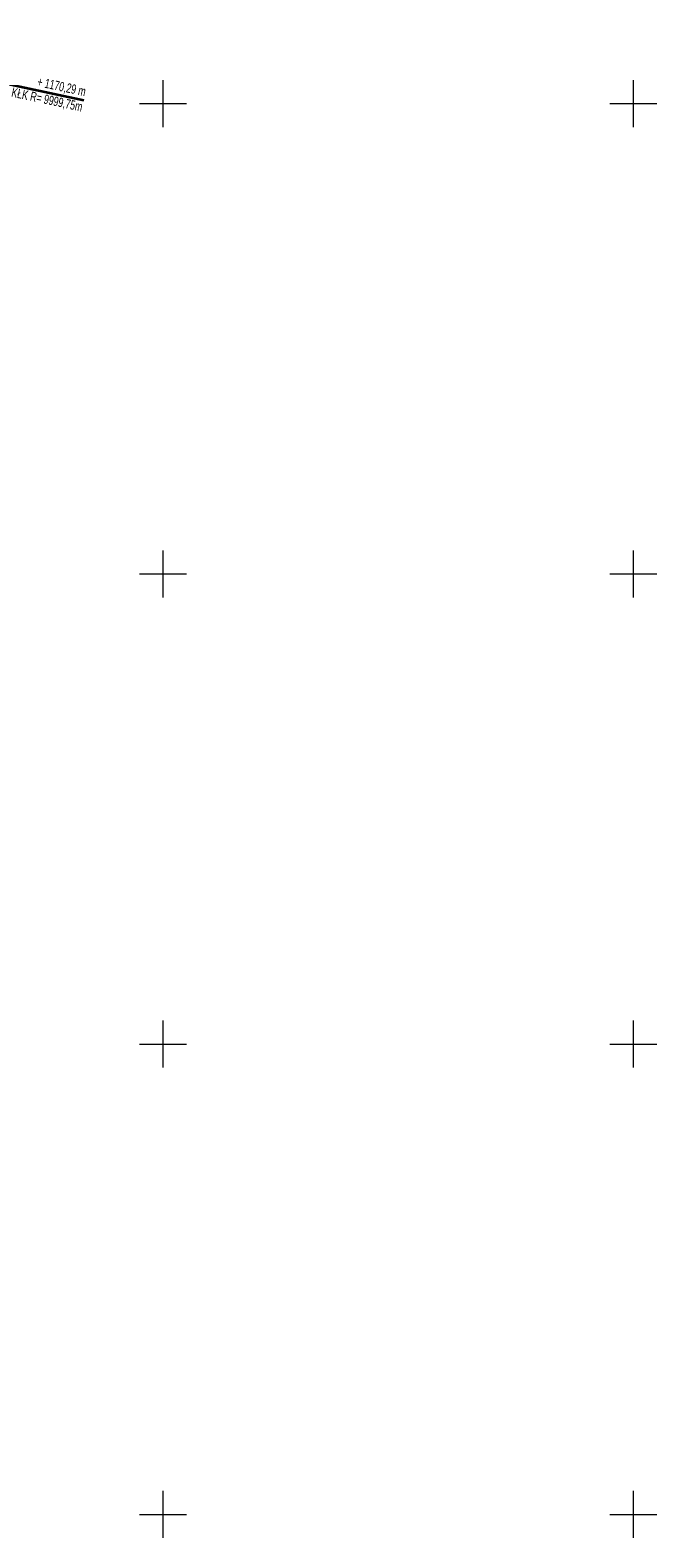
# Model space of a CAD drawing. Extents: x 6456700 to 6518119, y 5963420 to 5980059.
# Tile 106 of 256: x 6512155 to 6512221, y 5965397 to 5965557. Entities that reach past the tile are written whole.
import ezdxf

# ---------------------------------------------------------------- set-up
doc = ezdxf.new("R2010")
doc.units = 0
doc.header["$MEASUREMENT"] = 0
doc.layers.get('0').update_dxf_attribs({"color": 2, "linetype": 'CONTINUOUS', "lineweight": 5})
for name, color, linetype, lineweight in [('18mm Kreska ciągła', 7, 'CONTINUOUS', 18), ('35mm Ciągła', 7, 'CONTINUOUS', 35), ('9mm Kreska ciągła', 252, 'CONTINUOUS', 9), ('siatka_krzyrzy', 7, 'CONTINUOUS', 18)]:
    doc.layers.add(name, color=color, linetype=linetype, lineweight=lineweight)
doc.styles.add('Znaczniki', font='GOTHIC.TTF', dxfattribs={"width": 0.7})

# ---------------------------------------------------------------- blocks, each defined once
blk = doc.blocks.new('mdcp_nowa')
at = {"layer": 'siatka_krzyrzy', "linetype": 'Continuous', "lineweight": 18, "flags": 128}
for points in [[(6494900, 5981997.5), (6494900, 5982002.5)], [(6494950, 5981997.5), (6494950, 5982002.5)], [(6494897.5, 5982000), (6494902.5, 5982000)], [(6494947.5, 5982000), (6494952.5, 5982000)], [(6494900, 5981947.5), (6494900, 5981952.5)], [(6494950, 5981947.5), (6494950, 5981952.5)], [(6494897.5, 5981950), (6494902.5, 5981950)], [(6494947.5, 5981950), (6494952.5, 5981950)], [(6494900, 5981897.5), (6494900, 5981902.5)], [(6494950, 5981897.5), (6494950, 5981902.5)], [(6494897.5, 5981900), (6494902.5, 5981900)], [(6494947.5, 5981900), (6494952.5, 5981900)], [(6494900, 5981847.5), (6494900, 5981852.5)], [(6494950, 5981847.5), (6494950, 5981852.5)], [(6494897.5, 5981850), (6494902.5, 5981850)], [(6494947.5, 5981850), (6494952.5, 5981850)]]:
    blk.add_lwpolyline(points, dxfattribs=at)

msp = doc.modelspace()

# ---------------------------------------------------------------- block references
at = {"linetype": 'ByBlock'}
msp.add_blockref('mdcp_nowa', (17268.786, -16450.998), dxfattribs=at)

# ---------------------------------------------------------------- next in the draw order: hatches: boundary and pattern name
at = {"layer": '9mm Kreska ciągła'}
h = msp.add_hatch(dxfattribs=at)
h.set_pattern_fill('SAND_AND_LIME', color=4, scale=0.1)
h.set_pattern_definition([(37.5, (6506978.44693, 5965466.5146), (-0.0068032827, 0.208096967), [0, -0.16416, 0, -0.1836, 0, -0.1755]), (7.5, (6506978.44693, 5965466.5146), (0.191135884, 0.304791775), [0, -0.08856, 0, -0.14796, 0, -0.0567]), (-32.5, (6506978.3141, 5965466.5146), (0.336327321, 0.000611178), [0, -0.054, 0, -0.1944, 0, -0.2538]), (-42.5, (6506978.3141, 5965466.5146), (0.324661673, 0.094788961), [0, -0.027, 0, -0.12744, 0, -0.1458])])
h.paths.add_polyline_path([(6512110.549, 5965467.143), (6512123.051, 5965526.497, -0.0007537), (6512129.304, 5965555.993), (6512164.146, 5965719.115, 0.0500634), (6512164.212, 5965719.71), (6512170.437, 5965706.021), (6512170.11, 5965706.459, 0.6444801), (6512164.772, 5965705.291), (6512132.727, 5965555.262, 0.0007537), (6512126.476, 5965525.776), (6512113.974, 5965466.422), (6512110.549, 5965467.143)])

# ---------------------------------------------------------------- next in the draw order: linework, layer by layer
at = {"layer": '35mm Ciągła'}
msp.add_line((6512131.016, 5965555.627), (6512160.355, 5965549.364), dxfattribs=at)

# ---------------------------------------------------------------- next in the draw order: texts
at = {"layer": '18mm Kreska ciągła', "insert": (6512160.355, 5965549.364), "char_height": 1, "attachment_point": 6, "rotation": 347.9504, "style": 'Znaczniki'}
msp.add_mtext('+ 1170,29 m\\PKŁK R= 9999,75m', dxfattribs=at)

doc.saveas('drawing.dxf')
